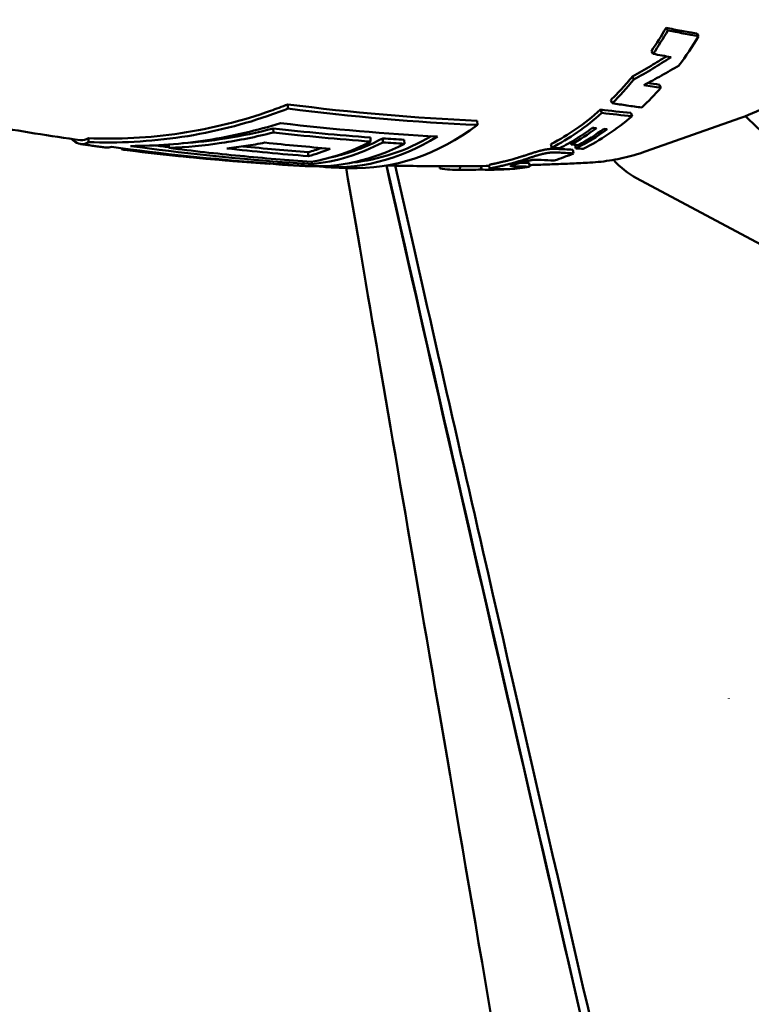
# Model space of a CAD drawing. Header units: millimetres. Extents: x 0 to 4686, y -120 to 1682.
# Tile 184 of 213: x 1310 to 1330, y 1063 to 1089. Entities that reach past the tile are written whole.
import ezdxf

# ---------------------------------------------------------------- set-up
doc = ezdxf.new("R2010")
doc.units = ezdxf.units.MM
doc.header["$LTSCALE"] = 2
doc.layers.add('Sichtbar (ISO)', color=7, linetype='Continuous', lineweight=50)

msp = doc.modelspace()

# ---------------------------------------------------------------- linework, layer by layer
at = {"layer": 'Sichtbar (ISO)'}
for p, q in [((1328.3598, 1088.6336), (1328.4094, 1088.5657)), ((1327.1611, 1088.1718), (1327.2072, 1088.0998)), ((1327.3727, 1087.2845), (1327.4132, 1087.2043)), ((1317.5653, 1086.6555), (1317.562, 1086.7673)), ((1326.0913, 1086.8812), (1326.1276, 1086.7973)), ((1325.8212, 1086.6284), (1325.855, 1086.5422)), ((1326.6178, 1086.5416), (1326.6514, 1086.4545)), ((1329.5203, 1086.4109), (1326.9972, 1085.5224)), ((1317.1814, 1086.0264), (1317.1783, 1086.132)), ((1322.5681, 1086.2234), (1322.5649, 1086.3337)), ((1312.3024, 1085.7707), (1312.2994, 1085.8714)), ((1319.75, 1085.7877), (1319.7469, 1085.8927)), ((1320.071, 1085.7653), (1320.0679, 1085.8703)), ((1313.1724, 1085.5837), (1313.1716, 1085.6088)), ((1314.4252, 1085.6173), (1314.4226, 1085.7066)), ((1320.6404, 1085.7297), (1320.6373, 1085.8346)), ((1324.5072, 1085.7173), (1324.5289, 1085.6226)), ((1325.0264, 1085.7655), (1325.0407, 1085.708)), ((1325.149, 1085.6999), (1325.1706, 1085.6066)), ((1313.3041, 1085.5663), (1313.3033, 1085.5914)), ((1318.1033, 1085.4011), (1318.1004, 1085.5025)), ((1325.0836, 1085.5704), (1325.103, 1085.4743)), ((1317.0893, 1085.1977), (1317.089, 1085.2074)), ((1318.1988, 1085.1901), (1318.1969, 1085.2542)), ((1321.583, 1085.1355), (1321.5798, 1085.0729)), ((1322.1092, 1085.1353), (1322.1088, 1085.0362)), ((1322.6687, 1085.1394), (1322.6677, 1085.0472)), ((1322.888, 1085.0676), (1322.8826, 1085.1675)), ((1323.9379, 1085.2217), (1323.9468, 1085.1224)), ((1323.0989, 1085.0575), (1323.0992, 1085.0477)), ((1323.2687, 1085.0573), (1323.2689, 1085.0496)), ((1338.7332, 1078.4265), (1326.7685, 1084.8206)), ((1329.2029, 1071.0955), (1329.2021, 1071.0991))]:
    msp.add_line(p, q, dxfattribs=at)
for centre, major_axis, ratio, start_param, end_param in [((1333.9959, 1096.1832), (-0.1975, 11.7983), 0.6653497, 2.528832, 6.8624903), ((1322.1511, 1095.986), (-0.091, 10.8505), 0.6605507, 3.9028221, 3.9812829), ((1322.1516, 1095.9853), (0.0918, -10.9495), 0.6605507, 0.7612271, 0.8396979), ((1322.9748, 1095.9986), (-0.1993, 10.9516), 0.6661264, 3.8532649, 3.954334), ((1324.0388, 1094.5991), (10.3796, 7.0993), 0.5969842, 4.5644509, 4.6558203), ((1319.9823, 1161.6271), (22.0269, -72.9004), 0.6135191, 5.9709951, 5.9806538), ((1322.1511, 1095.9864), (0.0763, -10.9509), 0.6614747, 0.5705448, 0.6684919), ((1322.9754, 1095.9991), (-0.2006, 10.9522), 0.6659296, 3.6830505, 3.7679408), ((1319.3303, 1164.8928), (21.0261, -77.0202), 0.6080217, 6.0103906, 6.0192905), ((1319.1038, 1165.1111), (21.3173, -77.1223), 0.6086129, 6.0119799, 6.0179735), ((1322.1517, 1095.9849), (0.0634, -10.9491), 0.6625991, 0.3250787, 0.5269553), ((1320.3462, 1172.9966), (16.6453, -85.99), 0.633361, 6.0828608, 6.0969245), ((1320.552, 1172.8044), (16.3709, -85.9097), 0.6327326, 6.0842047, 6.0983044), ((1319.255, 1095.9364), (0.1817, -10.8526), 0.6653497, 6.2464802, 6.7345519), ((1322.4751, 1095.9911), (0.1172, -10.9526), 0.6639526, 0.344408, 0.4447461), ((1322.6815, 1095.9947), (0.1523, -10.9532), 0.6647043, 0.3376989, 0.4380483), ((1318.6869, 1095.9268), (0.1811, -10.8188), 0.6653497, 6.2036763, 6.6616375), ((1317.6225, 1095.909), (0.1782, -10.6419), 0.6653497, 0.1314367, 0.3273517), ((1318.6869, 1095.9268), (0.1795, -10.7187), 0.6653497, 0.0546622, 0.3573025), ((1322.7737, 1095.996), (0.1684, -10.9529), 0.6649949, 0.3121209, 0.4350551), ((1320.8009, 1201.152), (5.3007, -115.8798), 0.7463922, 6.1659792, 6.1908414), ((1320.8022, 1201.1088), (5.2913, -115.7357), 0.7463934, 6.1708675, 6.1907856), ((1321.4248, 1199.2256), (5.2085, -113.7622), 0.7463905, 6.1694028, 6.1896589), ((1318.1906, 1095.9185), (0.1806, -10.7852), 0.6653497, 6.2356193, 6.6063137), ((1316.7343, 1095.8942), (0.1769, -10.5646), 0.6653497, 0.1703656, 0.2223773), ((1316.7343, 1095.8942), (0.1786, -10.6648), 0.6653497, 0.1689346, 0.2526162), ((1317.3023, 1095.9037), (0.1794, -10.7156), 0.6653497, 0.0987046, 0.3251637), ((1317.6225, 1095.909), (0.1798, -10.7421), 0.6653497, 0.0555243, 0.3243858), ((1321.9994, 1197.3544), (5.1066, -111.6646), 0.7463929, 6.1988955, 6.2057154), ((1320.0288, 1177.4886), (11.389, -91.6794), 0.6309276, 6.1675687, 6.1746245), ((1325.1318, 1085.7576), (1.4518, -0.1066), 0.0386788, 4.6524854, 4.7880318), ((1325.4906, 1086.7192), (6.4055, -0.358), 0.1760825, 4.6722585, 4.7022092), ((1312.8954, 1099.7913), (0.3904, -14.2261), 0.1437865, 6.2280297, 6.2921719), ((1319.1932, 1202.1248), (5.3496, -117.0119), 0.7463933, 6.1546542, 6.197962), ((1322.9757, 1095.9982), (0.2035, -10.9511), 0.6655923, 0.1964607, 0.2681414), ((1320.157, 1177.3196), (11.2134, -91.6166), 0.6300425, 6.1684544, 6.1755234), ((1317.3023, 1095.9037), (0.1794, -10.7156), 0.6653497, 6.2265356, 6.2281523), ((1317.6225, 1095.909), (0.1798, -10.7421), 0.6653497, 6.1860502, 6.2678619), ((1322.1519, 1095.9854), (0.0521, -10.9497), 0.6657062, 6.1974699, 6.2701303), ((1322.9756, 1095.9991), (0.204, -10.9521), 0.6654236, 0.033891, 0.1056289), ((1320.1096, 1170.7292), (6.7821, -85.5129), 0.6023695, 6.2194656, 6.2261985), ((1320.1049, 1170.9109), (6.7787, -85.595), 0.6036344, 6.2219239, 6.226355), ((1319.7889, 1170.2683), (9.7295, -84.8122), 0.6021603, 6.1808448, 6.1875659), ((1325.1867, 1096.0357), (0.181, -10.8108), 0.6653497, 0.0236332, 0.0236346), ((1327.5216, 1088.1161), (0.0586, -3.4995), 0.6653497, 5.6352265, 5.9287853), ((1320.993, 1165.6612), (1.2938, -80.6228), 0.5846082, 6.2794088, 6.291268), ((1322.7837, 1095.9958), (0.1686, -10.9526), 0.6653349, 6.2441383, 6.3033392), ((1320.5452, 1168.3516), (4.1375, -83.2581), 0.5938903, 6.2499074, 6.2578009), ((1323.198, 1085.1443), (1.6205, 0.0187), 0.0590207, 4.6506472, 4.7554225)]:
    msp.add_ellipse(centre, major_axis=major_axis, ratio=ratio, start_param=start_param, end_param=end_param, dxfattribs=at)
for points, knots in [([(1329.1956, 1105.8001), (1329.8955, 1105.5797), (1330.5649, 1105.2001), (1331.8088, 1104.1534), (1332.3786, 1103.4746), (1333.3518, 1101.8872), (1333.752, 1100.9746), (1334.3382, 1099.0156), (1334.5237, 1097.9694), (1334.6628, 1095.8496), (1334.6166, 1094.7764), (1334.2965, 1092.7078), (1334.0226, 1091.7129), (1333.2696, 1089.9002), (1332.7905, 1089.0825), (1331.6701, 1087.7161), (1331.0296, 1087.1649), (1330.0699, 1086.6317), (1329.7979, 1086.5086), (1329.5203, 1086.4109)], [1.8083631, 1.8083631, 1.8083631, 1.8083631, 2.1150608, 2.1150608, 2.4351405, 2.4351405, 2.7611244, 2.7611244, 3.0876018, 3.0876018, 3.4137532, 3.4137532, 3.7400557, 3.7400557, 4.0665615, 4.0665615, 4.3903333, 4.3903333, 4.5133466, 4.5133466, 4.5133466, 4.5133466]), ([(1328.3598, 1088.6336), (1328.2246, 1088.6573), (1328.0893, 1088.6819), (1327.8185, 1088.7327), (1327.683, 1088.7589), (1327.5475, 1088.7859)], [0.00000381, 0.00000381, 0.00000381, 0.00000381, 0.06180907, 0.06180907, 0.12360971, 0.12360971, 0.12360971, 0.12360971]), ([(1327.5475, 1088.7859), (1327.5558, 1088.7749), (1327.5641, 1088.7638), (1327.5806, 1088.7417), (1327.5889, 1088.7306), (1327.5972, 1088.7196)], [0.0000066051, 0.0000066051, 0.0000066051, 0.0000066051, 0.0050066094, 0.0050066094, 0.0100065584, 0.0100065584, 0.0100065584, 0.0100065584]), ([(1327.5972, 1088.7196), (1327.7328, 1088.6923), (1327.8682, 1088.6658), (1328.139, 1088.6145), (1328.2742, 1088.5897), (1328.4094, 1088.5657)], [0.00000103, 0.00000103, 0.00000103, 0.00000103, 0.06187341, 0.06187341, 0.12374583, 0.12374583, 0.12374583, 0.12374583]), ([(1300.7103, 1088.4371), (1301.4121, 1088.2099), (1302.1271, 1087.9916), (1303.5815, 1087.5747), (1304.3208, 1087.3762), (1305.8218, 1087.001), (1306.5835, 1086.8244), (1308.1265, 1086.4949), (1308.9079, 1086.3421), (1310.4878, 1086.0619), (1311.2863, 1085.9346), (1312.0918, 1085.8207)], [1.32765499, 1.32765499, 1.32765499, 1.32765499, 1.35142593, 1.35142593, 1.37519687, 1.37519687, 1.39896782, 1.39896782, 1.42273876, 1.42273876, 1.4465097, 1.4465097, 1.4465097, 1.4465097]), ([(1327.5577, 1088.0339), (1327.4234, 1087.9498), (1327.2882, 1087.8673), (1326.9891, 1087.6893), (1326.8247, 1087.5945), (1326.6592, 1087.502)], [0.00941369, 0.00941369, 0.00941369, 0.00941369, 0.05693623, 0.05693623, 0.11386516, 0.11386516, 0.11386516, 0.11386516]), ([(1327.8903, 1087.792), (1327.7377, 1087.7022), (1327.584, 1087.6143), (1327.2744, 1087.4424), (1327.1186, 1087.3584), (1326.9618, 1087.2763)], [0.00000125, 0.00000125, 0.00000125, 0.00000125, 0.05311516, 0.05311516, 0.10622634, 0.10622634, 0.10622634, 0.10622634]), ([(1326.0913, 1086.8812), (1326.1911, 1086.9796), (1326.2877, 1087.0798), (1326.473, 1087.2824), (1326.5661, 1087.3897), (1326.6592, 1087.502)], [3.16164381, 3.16164381, 3.16164381, 3.16164381, 3.21365705, 3.21365705, 3.26566382, 3.26566382, 3.26566382, 3.26566382]), ([(1326.6592, 1087.502), (1326.6661, 1087.489), (1326.673, 1087.476), (1326.6869, 1087.4499), (1326.6938, 1087.4369), (1326.7007, 1087.4239)], [0.000004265, 0.000004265, 0.000004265, 0.000004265, 0.005004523, 0.005004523, 0.01000443, 0.01000443, 0.01000443, 0.01000443]), ([(1317.562, 1086.7673), (1317.4095, 1086.7068), (1317.2583, 1086.6499), (1316.3828, 1086.3401), (1315.5656, 1086.1309), (1313.9073, 1085.882), (1313.0662, 1085.8421), (1312.2994, 1085.8714)], [-5.28346637, -5.28346637, -5.28346637, -5.28346637, -5.23461555, -5.23461555, -4.9967107, -4.9967107, -4.75880584, -4.75880584, -4.75880584, -4.75880584]), ([(1317.5653, 1086.6555), (1317.429, 1086.602), (1317.2938, 1086.5515), (1316.4267, 1086.2445), (1315.6013, 1086.0331), (1313.9264, 1085.7815), (1313.0769, 1085.7412), (1312.3024, 1085.7707)], [-5.33093204, -5.33093204, -5.33093204, -5.33093204, -5.28718827, -5.28718827, -5.0468966, -5.0468966, -4.80660492, -4.80660492, -4.80660492, -4.80660492]), ([(1326.9062, 1086.6824), (1326.7766, 1086.7), (1326.6469, 1086.7184), (1326.3874, 1086.7567), (1326.2575, 1086.7766), (1326.1276, 1086.7973)], [0.00000196, 0.00000196, 0.00000196, 0.00000196, 0.06198638, 0.06198638, 0.12397, 0.12397, 0.12397, 0.12397]), ([(1324.5072, 1085.7173), (1324.7423, 1085.8394), (1324.9686, 1085.9763), (1325.3906, 1086.269), (1325.6067, 1086.4389), (1325.8212, 1086.6284)], [3.10832121, 3.10832121, 3.10832121, 3.10832121, 3.2136575, 3.2136575, 3.31899378, 3.31899378, 3.31899378, 3.31899378]), ([(1325.3623, 1085.595), (1325.5861, 1085.7062), (1325.8061, 1085.8338), (1326.2365, 1086.1208), (1326.4468, 1086.28), (1326.6514, 1086.4545)], [0.000001, 0.000001, 0.000001, 0.000001, 0.10671312, 0.10671312, 0.21342521, 0.21342521, 0.21342521, 0.21342521]), ([(1313.4126, 1085.6682), (1314.0669, 1085.6693), (1314.7598, 1085.7185), (1316.1072, 1085.9265), (1316.7622, 1086.082), (1317.3709, 1086.2718)], [-1.69019731, -1.69019731, -1.69019731, -1.69019731, -1.49368407, -1.49368407, -1.303464, -1.303464, -1.303464, -1.303464]), ([(1317.1783, 1086.132), (1316.7651, 1086.0252), (1316.338, 1085.9349), (1315.5316, 1085.8079), (1315.153, 1085.7658), (1314.7797, 1085.7391)], [-5.21516048, -5.21516048, -5.21516048, -5.21516048, -5.09157245, -5.09157245, -4.9835949, -4.9835949, -4.9835949, -4.9835949]), ([(1324.7354, 1085.6073), (1324.8845, 1085.6829), (1325.0318, 1085.7659), (1325.3227, 1085.9461), (1325.466, 1086.0433), (1325.6072, 1086.1476)], [0.000001, 0.000001, 0.000001, 0.000001, 0.0712682, 0.0712682, 0.14253355, 0.14253355, 0.14253355, 0.14253355]), ([(1325.7095, 1086.1375), (1325.6925, 1086.1391), (1325.6754, 1086.1408), (1325.6413, 1086.1442), (1325.6242, 1086.1459), (1325.6072, 1086.1476)], [-0.015941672, -0.015941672, -0.015941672, -0.015941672, -0.007972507, -0.007972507, -0.000003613, -0.000003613, -0.000003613, -0.000003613]), ([(1325.9962, 1086.1105), (1325.9814, 1086.1118), (1325.9667, 1086.1132), (1325.9372, 1086.1158), (1325.9224, 1086.1172), (1325.9076, 1086.1185)], [-0.013795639, -0.013795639, -0.013795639, -0.013795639, -0.006899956, -0.006899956, -0.000003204, -0.000003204, -0.000003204, -0.000003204]), ([(1312.3024, 1085.7707), (1312.1929, 1085.7007), (1312.0703, 1085.6966), (1311.9157, 1085.7989), (1311.8847, 1085.8246), (1311.8539, 1085.8553)], [-1.7242395, -1.7242395, -1.7242395, -1.7242395, -1.48394782, -1.48394782, -1.42402871, -1.42402871, -1.42402871, -1.42402871]), ([(1317.1814, 1086.0264), (1316.7303, 1085.9101), (1316.2734, 1085.8178), (1315.3531, 1085.6815), (1314.8896, 1085.6373), (1314.4252, 1085.6173)], [-0.28811262, -0.28811262, -0.28811262, -0.28811262, -0.14405598, -0.14405598, -0.00000487, -0.00000487, -0.00000487, -0.00000487]), ([(1319.75, 1085.7877), (1319.3217, 1085.8186), (1318.8934, 1085.854), (1318.0372, 1085.9336), (1317.6092, 1085.9778), (1317.1814, 1086.0264)], [-0.34416555, -0.34416555, -0.34416555, -0.34416555, -0.17208358, -0.17208358, -0.00000205, -0.00000205, -0.00000205, -0.00000205]), ([(1312.093, 1085.7196), (1312.1379, 1085.7132), (1312.1829, 1085.7069), (1312.2729, 1085.6944), (1312.3179, 1085.6882), (1312.408, 1085.6759), (1312.4531, 1085.6697), (1312.5432, 1085.6575), (1312.5883, 1085.6515), (1312.6786, 1085.6395), (1312.7237, 1085.6335), (1312.7689, 1085.6276)], [1.4466582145, 1.4466582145, 1.4466582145, 1.4466582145, 1.4479827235, 1.4479827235, 1.4493072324, 1.4493072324, 1.4506317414, 1.4506317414, 1.4519562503, 1.4519562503, 1.4532807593, 1.4532807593, 1.4532807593, 1.4532807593]), ([(1312.9067, 1085.6444), (1314.2469, 1085.4617), (1315.5827, 1085.3206), (1317.1656, 1085.2013), (1317.4297, 1085.183), (1317.6929, 1085.1663)], [-6.0124692, -6.0124692, -6.0124692, -6.0124692, -5.51822151, -5.51822151, -5.41896769, -5.41896769, -5.41896769, -5.41896769]), ([(1318.1988, 1085.1901), (1317.9375, 1085.2067), (1317.6754, 1085.2248), (1316.0925, 1085.344), (1314.7547, 1085.4853), (1313.4126, 1085.6682)], [-13.53394027, -13.53394027, -13.53394027, -13.53394027, -13.43540674, -13.43540674, -12.94046322, -12.94046322, -12.94046322, -12.94046322]), ([(1314.4252, 1085.6173), (1315.0509, 1085.5384), (1315.677, 1085.4685), (1316.9298, 1085.3467), (1317.5565, 1085.2948), (1318.1834, 1085.2519)], [-0.50366812, -0.50366812, -0.50366812, -0.50366812, -0.25183505, -0.25183505, -0.00000099, -0.00000099, -0.00000099, -0.00000099]), ([(1315.951, 1085.6046), (1316.1199, 1085.6236), (1316.2884, 1085.6459), (1316.6245, 1085.6969), (1316.7921, 1085.7256), (1316.9591, 1085.7576)], [-0.10548682, -0.10548682, -0.10548682, -0.10548682, -0.05274396, -0.05274396, -0.000001, -0.000001, -0.000001, -0.000001]), ([(1324.6691, 1085.5924), (1324.6565, 1085.5931), (1324.6439, 1085.5937), (1324.6314, 1085.5941), (1324.6231, 1085.5944), (1324.6148, 1085.5946), (1324.6066, 1085.5947), (1324.6016, 1085.5947), (1324.5965, 1085.5948), (1324.5915, 1085.5948), (1324.576, 1085.5949), (1324.5606, 1085.5946), (1324.5451, 1085.5941), (1324.5308, 1085.5936), (1324.5164, 1085.5929), (1324.5021, 1085.5919), (1324.496, 1085.5915), (1324.4899, 1085.591), (1324.4838, 1085.5905), (1324.473, 1085.5896), (1324.4623, 1085.5885), (1324.4516, 1085.5873), (1324.4422, 1085.5862), (1324.4329, 1085.5851), (1324.4236, 1085.5838), (1324.4149, 1085.5827), (1324.4063, 1085.5814), (1324.3976, 1085.58), (1324.3865, 1085.5783), (1324.3753, 1085.5764), (1324.3642, 1085.5744), (1324.3566, 1085.5731), (1324.3489, 1085.5716), (1324.3412, 1085.5701), (1324.3291, 1085.5677), (1324.3171, 1085.5652), (1324.3049, 1085.5624), (1324.2984, 1085.561), (1324.2919, 1085.5595), (1324.2854, 1085.558), (1324.2715, 1085.5547), (1324.2574, 1085.5513), (1324.243, 1085.5475), (1324.2393, 1085.5466), (1324.2355, 1085.5456), (1324.2317, 1085.5446), (1324.214, 1085.5399), (1324.1958, 1085.5349), (1324.1771, 1085.5296), (1324.1624, 1085.5254), (1324.1474, 1085.521), (1324.1322, 1085.5164), (1324.1239, 1085.5139), (1324.1155, 1085.5114), (1324.1071, 1085.5088), (1324.1001, 1085.5066), (1324.0929, 1085.5044), (1324.0858, 1085.5022), (1324.0687, 1085.4969), (1324.0514, 1085.4914), (1324.0338, 1085.4858), (1324.0212, 1085.4817), (1324.0084, 1085.4776), (1323.9955, 1085.4734), (1323.9827, 1085.4693), (1323.9697, 1085.4651), (1323.9565, 1085.4608), (1323.9389, 1085.455), (1323.9209, 1085.4491), (1323.9025, 1085.4431), (1323.8934, 1085.4401), (1323.8841, 1085.4371), (1323.8748, 1085.4341), (1323.868, 1085.4318), (1323.8611, 1085.4296), (1323.8542, 1085.4273), (1323.8381, 1085.4221), (1323.8217, 1085.4168), (1323.8049, 1085.4114), (1323.7993, 1085.4096), (1323.7936, 1085.4077), (1323.7878, 1085.4059), (1323.777, 1085.4024), (1323.766, 1085.3989), (1323.7548, 1085.3953), (1323.7381, 1085.39), (1323.721, 1085.3847), (1323.7036, 1085.3792), (1323.7006, 1085.3783), (1323.6976, 1085.3774), (1323.6946, 1085.3764), (1323.6803, 1085.372), (1323.6659, 1085.3675), (1323.6511, 1085.3631), (1323.6324, 1085.3574), (1323.6133, 1085.3516), (1323.5937, 1085.3458), (1323.5766, 1085.3408), (1323.5592, 1085.3357), (1323.5415, 1085.3306), (1323.5227, 1085.3252), (1323.5035, 1085.3198), (1323.484, 1085.3144)], [0, 0, 0, 0, 0.0375955, 0.0375955, 0.0375955, 0.0625, 0.0625, 0.0625, 0.0778182, 0.0778182, 0.0778182, 0.125, 0.125, 0.125, 0.1688016, 0.1688016, 0.1688016, 0.1875, 0.1875, 0.1875, 0.2208228, 0.2208228, 0.2208228, 0.25, 0.25, 0.25, 0.2773101, 0.2773101, 0.2773101, 0.3125, 0.3125, 0.3125, 0.3368779, 0.3368779, 0.3368779, 0.375, 0.375, 0.375, 0.3950844, 0.3950844, 0.3950844, 0.4375, 0.4375, 0.4375, 0.4485332, 0.4485332, 0.4485332, 0.5, 0.5, 0.5, 0.5404689, 0.5404689, 0.5404689, 0.5625, 0.5625, 0.5625, 0.58098, 0.58098, 0.58098, 0.625, 0.625, 0.625, 0.6563754, 0.6563754, 0.6563754, 0.6875, 0.6875, 0.6875, 0.7292223, 0.7292223, 0.7292223, 0.75, 0.75, 0.75, 0.7651788, 0.7651788, 0.7651788, 0.8005315, 0.8005315, 0.8005315, 0.8125, 0.8125, 0.8125, 0.8351578, 0.8351578, 0.8351578, 0.8691339, 0.8691339, 0.8691339, 0.875, 0.875, 0.875, 0.9025517, 0.9025517, 0.9025517, 0.9375, 0.9375, 0.9375, 0.9679058, 0.9679058, 0.9679058, 1, 1, 1, 1]), ([(1324.7354, 1085.6073), (1324.7125, 1085.6089), (1324.6895, 1085.6106), (1324.6666, 1085.6123), (1324.6436, 1085.6139), (1324.6207, 1085.6156), (1324.5977, 1085.6174), (1324.5748, 1085.6191), (1324.5518, 1085.6208), (1324.5289, 1085.6226)], [0, 0, 0, 0, 0.33333333, 0.33333333, 0.33333333, 0.66666667, 0.66666667, 0.66666667, 0.99999728, 0.99999728, 0.99999728, 0.99999728]), ([(1323.4962, 1085.216), (1323.516, 1085.2215), (1323.5353, 1085.2269), (1323.5543, 1085.2324), (1323.5721, 1085.2375), (1323.5897, 1085.2426), (1323.6069, 1085.2477), (1323.6267, 1085.2536), (1323.646, 1085.2594), (1323.6649, 1085.2652), (1323.6798, 1085.2697), (1323.6944, 1085.2742), (1323.7088, 1085.2787), (1323.7118, 1085.2796), (1323.7149, 1085.2805), (1323.7179, 1085.2815), (1323.7355, 1085.287), (1323.7527, 1085.2924), (1323.7695, 1085.2977), (1323.781, 1085.3014), (1323.7922, 1085.305), (1323.8033, 1085.3085), (1323.809, 1085.3103), (1323.8145, 1085.3121), (1323.8201, 1085.3139), (1323.837, 1085.3194), (1323.8535, 1085.3247), (1323.8698, 1085.33), (1323.8771, 1085.3324), (1323.8844, 1085.3348), (1323.8917, 1085.3372), (1323.9007, 1085.3401), (1323.9096, 1085.343), (1323.9185, 1085.3459), (1323.9346, 1085.3512), (1323.9504, 1085.3564), (1323.966, 1085.3615), (1323.969, 1085.3625), (1323.972, 1085.3635), (1323.975, 1085.3644), (1323.9876, 1085.3685), (1324, 1085.3726), (1324.0123, 1085.3766), (1324.0264, 1085.3811), (1324.0403, 1085.3856), (1324.054, 1085.39), (1324.0707, 1085.3953), (1324.087, 1085.4005), (1324.1032, 1085.4056), (1324.112, 1085.4083), (1324.1207, 1085.411), (1324.1294, 1085.4137), (1324.1363, 1085.4158), (1324.1431, 1085.4179), (1324.1499, 1085.4199), (1324.1675, 1085.4252), (1324.1847, 1085.4303), (1324.2017, 1085.4351), (1324.2181, 1085.4398), (1324.2343, 1085.4442), (1324.2501, 1085.4484), (1324.2569, 1085.4502), (1324.2636, 1085.4519), (1324.2703, 1085.4536), (1324.2818, 1085.4565), (1324.293, 1085.4593), (1324.3041, 1085.4619), (1324.3143, 1085.4643), (1324.3244, 1085.4666), (1324.3343, 1085.4687), (1324.343, 1085.4706), (1324.3516, 1085.4724), (1324.3601, 1085.4741), (1324.3717, 1085.4764), (1324.3831, 1085.4785), (1324.3943, 1085.4804), (1324.4019, 1085.4817), (1324.4094, 1085.483), (1324.4168, 1085.4841), (1324.4288, 1085.486), (1324.4406, 1085.4877), (1324.4525, 1085.4892), (1324.4586, 1085.49), (1324.4648, 1085.4908), (1324.471, 1085.4915), (1324.4841, 1085.4929), (1324.4973, 1085.4942), (1324.5106, 1085.4953), (1324.5142, 1085.4956), (1324.5179, 1085.4959), (1324.5216, 1085.4961), (1324.5375, 1085.4972), (1324.5535, 1085.498), (1324.5696, 1085.4985), (1324.5834, 1085.4989), (1324.5972, 1085.4991), (1324.6111, 1085.499), (1324.617, 1085.499), (1324.6229, 1085.4989), (1324.6288, 1085.4988), (1324.6362, 1085.4987), (1324.6436, 1085.4985), (1324.651, 1085.4983), (1324.6636, 1085.4979), (1324.6762, 1085.4973), (1324.6887, 1085.4965)], [0, 0, 0, 0, 0.0321543, 0.0321543, 0.0321543, 0.0625, 0.0625, 0.0625, 0.0974823, 0.0974823, 0.0974823, 0.125, 0.125, 0.125, 0.1308104, 0.1308104, 0.1308104, 0.1646402, 0.1646402, 0.1646402, 0.1875, 0.1875, 0.1875, 0.1990559, 0.1990559, 0.1990559, 0.2341247, 0.2341247, 0.2341247, 0.25, 0.25, 0.25, 0.2697136, 0.2697136, 0.2697136, 0.3055872, 0.3055872, 0.3055872, 0.3125, 0.3125, 0.3125, 0.3415547, 0.3415547, 0.3415547, 0.375, 0.375, 0.375, 0.4154893, 0.4154893, 0.4154893, 0.4375, 0.4375, 0.4375, 0.4550129, 0.4550129, 0.4550129, 0.5, 0.5, 0.5, 0.543666, 0.543666, 0.543666, 0.5625, 0.5625, 0.5625, 0.5949144, 0.5949144, 0.5949144, 0.625, 0.625, 0.625, 0.6515594, 0.6515594, 0.6515594, 0.6875, 0.6875, 0.6875, 0.7115294, 0.7115294, 0.7115294, 0.75, 0.75, 0.75, 0.7699541, 0.7699541, 0.7699541, 0.8125, 0.8125, 0.8125, 0.8242378, 0.8242378, 0.8242378, 0.875, 0.875, 0.875, 0.9188597, 0.9188597, 0.9188597, 0.9375, 0.9375, 0.9375, 0.9607315, 0.9607315, 0.9607315, 1, 1, 1, 1]), ([(1326.9972, 1085.5224), (1326.9021, 1085.4889), (1326.8064, 1085.4582), (1326.6139, 1085.4023), (1326.5172, 1085.3771), (1326.323, 1085.3324), (1326.2255, 1085.3129), (1326.0298, 1085.2796), (1325.9316, 1085.2658), (1325.7349, 1085.2439), (1325.6363, 1085.2359), (1325.5376, 1085.2307)], [4.51334657, 4.51334657, 4.51334657, 4.51334657, 4.55228058, 4.55228058, 4.59121459, 4.59121459, 4.63014861, 4.63014861, 4.66908262, 4.66908262, 4.70801663, 4.70801663, 4.70801663, 4.70801663]), ([(1317.4208, 1085.1758), (1317.4614, 1085.1733), (1317.502, 1085.1707), (1317.5831, 1085.1657), (1317.6237, 1085.1632), (1317.7048, 1085.1584), (1317.7454, 1085.156), (1317.8266, 1085.1512), (1317.8672, 1085.1489), (1317.9485, 1085.1443), (1317.9891, 1085.1421), (1318.0297, 1085.1398)], [1.4981614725, 1.4981614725, 1.4981614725, 1.4981614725, 1.4993227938, 1.4993227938, 1.5004841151, 1.5004841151, 1.5016454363, 1.5016454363, 1.5028067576, 1.5028067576, 1.5039680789, 1.5039680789, 1.5039680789, 1.5039680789]), ([(1318.5621, 1085.1127), (1318.6027, 1085.1108), (1318.6433, 1085.1089), (1318.7245, 1085.1053), (1318.7651, 1085.1035), (1318.8464, 1085.0999), (1318.887, 1085.0982), (1318.9683, 1085.0948), (1319.009, 1085.0931), (1319.0903, 1085.0898), (1319.1309, 1085.0882), (1319.1716, 1085.0867)], [1.5090359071, 1.5090359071, 1.5090359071, 1.5090359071, 1.5101945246, 1.5101945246, 1.5113531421, 1.5113531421, 1.5125117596, 1.5125117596, 1.5136703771, 1.5136703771, 1.5148289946, 1.5148289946, 1.5148289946, 1.5148289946]), ([(1319.1028, 1085.0883), (1320.1462, 1078.9937), (1321.6162, 1070.4422), (1326.1507, 1043.7842), (1326.2994, 1042.5829), (1328.8831, 1028.3122)], [-8.1122945, -8.1122945, -8.1122945, -8.1122945, -4.3508022, -4.3508022, -0.0000015, -0.0000015, -0.0000015, -0.0000015]), ([(1329.6964, 1043.7617), (1328.9509, 1046.9161), (1328.1357, 1050.4374), (1324.7441, 1065.1009), (1322.1598, 1076.3082), (1320.1657, 1085.1513)], [-2.3333716, -2.3333716, -2.3333716, -2.3333716, -1.7095002, -1.7095002, -0.7053969, -0.7053969, -0.7053969, -0.7053969]), ([(1377.7102, 1018.0719), (1359.7434, 1020.7046), (1348.7919, 1022.3186), (1340.5623, 1023.7633), (1339.0946, 1024.0961), (1336.5089, 1025.4603), (1335.6998, 1026.1161), (1333.9998, 1028.1795), (1333.4175, 1029.6312), (1332.2836, 1032.9034), (1331.2509, 1037.0127), (1325.3297, 1062.5493), (1322.5765, 1074.5449), (1320.3527, 1084.349), (1320.2606, 1084.7553), (1320.1706, 1085.1525)], [0.000001, 0.000001, 0.000001, 0.000001, 5.4475866, 5.4475866, 8.8584414, 8.8584414, 11.0839934, 11.0839934, 14.4444599, 14.4444599, 21.911222, 21.911222, 26.3551106, 26.3551106, 26.5519043, 26.5519043, 26.5519043, 26.5519043]), ([(1320.1858, 1085.1551), (1320.351, 1085.1511), (1320.5163, 1085.1477), (1320.9335, 1085.1407), (1321.1855, 1085.1378), (1321.6897, 1085.1347), (1321.9419, 1085.1345), (1322.4241, 1085.1367), (1322.654, 1085.1389), (1322.8839, 1085.1422)], [1.524429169, 1.524429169, 1.524429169, 1.524429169, 1.529133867, 1.529133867, 1.536301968, 1.536301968, 1.543470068, 1.543470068, 1.550004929, 1.550004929, 1.550004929, 1.550004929]), ([(1320.3996, 1085.15), (1321.1298, 1081.92), (1321.9254, 1078.4348), (1324.0803, 1069.0184), (1325.5574, 1062.6081), (1327.7179, 1053.2965), (1328.6306, 1049.377), (1331.4405, 1037.418), (1332.0462, 1034.9845), (1333.2518, 1030.7311), (1333.7429, 1029.3819), (1335.071, 1027.1036), (1335.7899, 1026.3279), (1337.528, 1025.012), (1338.5535, 1024.5784), (1340.0185, 1024.0688), (1341.047, 1023.7962), (1344.0165, 1023.262), (1344.7031, 1023.1438), (1345.6464, 1022.9818), (1346.3046, 1022.8703), (1350.7793, 1022.1396), (1356.0154, 1021.3381), (1367.2175, 1019.6487), (1373.9883, 1018.6364), (1377.6536, 1018.0888)], [1.7050058, 1.7050058, 1.7050058, 1.7050058, 2.3199211, 2.3199211, 3.3689732, 3.3689732, 3.9608023, 3.9608023, 5.2589956, 5.2589956, 6.7507065, 6.7507065, 8.1648045, 8.1648045, 9.8812174, 9.8812174, 11.5970775, 11.5970775, 11.9469822, 11.9469822, 12.6869305, 12.6869305, 16.4233901, 16.4233901, 19.3319374, 19.3319374, 19.3319374, 19.3319374]), ([(1323.484, 1085.3144), (1323.4587, 1085.3074), (1323.4341, 1085.3007), (1323.4104, 1085.2945), (1323.3896, 1085.289), (1323.3695, 1085.2838), (1323.35, 1085.2788), (1323.3473, 1085.2782), (1323.3447, 1085.2775), (1323.3421, 1085.2769), (1323.3201, 1085.2713), (1323.2989, 1085.2661), (1323.2785, 1085.2612), (1323.2629, 1085.2574), (1323.2477, 1085.2538), (1323.2331, 1085.2504), (1323.2282, 1085.2492), (1323.2234, 1085.2481), (1323.2186, 1085.247), (1323.1989, 1085.2424), (1323.18, 1085.2381), (1323.1619, 1085.2341), (1323.1517, 1085.2318), (1323.1419, 1085.2296), (1323.1322, 1085.2275), (1323.1239, 1085.2256), (1323.1157, 1085.2239), (1323.1077, 1085.2221), (1323.0895, 1085.2182), (1323.0722, 1085.2145), (1323.056, 1085.211), (1323.053, 1085.2104), (1323.05, 1085.2097), (1323.047, 1085.2091), (1323.0331, 1085.2062), (1323.0198, 1085.2034), (1323.0075, 1085.2008), (1322.997, 1085.1986), (1322.9871, 1085.1965), (1322.9779, 1085.1945), (1322.9731, 1085.1935), (1322.9684, 1085.1925), (1322.9639, 1085.1915), (1322.9498, 1085.1884), (1322.9375, 1085.1857), (1322.927, 1085.1832), (1322.9157, 1085.1805), (1322.9066, 1085.1782), (1322.8997, 1085.1761), (1322.8982, 1085.1756), (1322.8968, 1085.1752), (1322.8955, 1085.1748), (1322.8902, 1085.173), (1322.8866, 1085.1715), (1322.8845, 1085.17), (1322.8838, 1085.1695), (1322.8832, 1085.169), (1322.8829, 1085.1685), (1322.8827, 1085.1682), (1322.8826, 1085.1678), (1322.8826, 1085.1675)], [0, 0, 0, 0, 0.04441827, 0.04441827, 0.04441827, 0.08333333, 0.08333333, 0.08333333, 0.08860025, 0.08860025, 0.08860025, 0.13286834, 0.13286834, 0.13286834, 0.16666667, 0.16666667, 0.16666667, 0.17783658, 0.17783658, 0.17783658, 0.22410905, 0.22410905, 0.22410905, 0.25, 0.25, 0.25, 0.27251164, 0.27251164, 0.27251164, 0.3238367, 0.3238367, 0.3238367, 0.33333333, 0.33333333, 0.33333333, 0.37844332, 0.37844332, 0.37844332, 0.41666667, 0.41666667, 0.41666667, 0.43667328, 0.43667328, 0.43667328, 0.5, 0.5, 0.5, 0.56863134, 0.56863134, 0.56863134, 0.58333333, 0.58333333, 0.58333333, 0.64417087, 0.64417087, 0.64417087, 0.66666667, 0.66666667, 0.66666667, 0.68382616, 0.68382616, 0.68382616, 0.68382616]), ([(1323.0353, 1085.0579), (1323.0161, 1085.058), (1322.9991, 1085.0582), (1322.9839, 1085.0585), (1322.9781, 1085.0586), (1322.9725, 1085.0587), (1322.9672, 1085.0588), (1322.9573, 1085.0591), (1322.9483, 1085.0594), (1322.9403, 1085.0598), (1322.9329, 1085.0601), (1322.9264, 1085.0605), (1322.9206, 1085.0609), (1322.9158, 1085.0612), (1322.9115, 1085.0616), (1322.9077, 1085.062), (1322.9021, 1085.0626), (1322.8976, 1085.0633), (1322.8944, 1085.0641), (1322.8926, 1085.0646), (1322.8911, 1085.065), (1322.8901, 1085.0655), (1322.888, 1085.0665), (1322.8875, 1085.0676), (1322.8884, 1085.0688), (1322.8888, 1085.0693), (1322.8893, 1085.0698), (1322.8902, 1085.0703), (1322.8923, 1085.0718), (1322.8961, 1085.0734), (1322.9015, 1085.0751), (1322.9028, 1085.0756), (1322.9042, 1085.076), (1322.9057, 1085.0765), (1322.9128, 1085.0786), (1322.9222, 1085.081), (1322.9337, 1085.0837), (1322.9443, 1085.0862), (1322.9567, 1085.0889), (1322.971, 1085.092), (1322.9755, 1085.093), (1322.9803, 1085.094), (1322.9852, 1085.0951), (1322.9945, 1085.097), (1323.0045, 1085.0991), (1323.015, 1085.1014), (1323.0276, 1085.104), (1323.041, 1085.1068), (1323.0551, 1085.1098), (1323.0581, 1085.1104), (1323.0611, 1085.1111), (1323.0641, 1085.1117), (1323.0805, 1085.1152), (1323.0979, 1085.1189), (1323.1163, 1085.1229), (1323.1244, 1085.1247), (1323.1327, 1085.1265), (1323.1412, 1085.1283), (1323.1509, 1085.1305), (1323.1609, 1085.1327), (1323.1711, 1085.135), (1323.1894, 1085.1391), (1323.2085, 1085.1434), (1323.2284, 1085.148), (1323.2332, 1085.1491), (1323.2381, 1085.1503), (1323.243, 1085.1514), (1323.2578, 1085.1549), (1323.2731, 1085.1585), (1323.2888, 1085.1623), (1323.3094, 1085.1673), (1323.3308, 1085.1726), (1323.353, 1085.1782), (1323.3557, 1085.1788), (1323.3583, 1085.1795), (1323.3609, 1085.1802), (1323.3807, 1085.1852), (1323.401, 1085.1904), (1323.422, 1085.1959), (1323.4459, 1085.2023), (1323.4707, 1085.2089), (1323.4962, 1085.216)], [0, 0, 0, 0, 0.0602433, 0.0602433, 0.0602433, 0.0833333, 0.0833333, 0.0833333, 0.126899, 0.126899, 0.126899, 0.1666667, 0.1666667, 0.1666667, 0.2000389, 0.2000389, 0.2000389, 0.25, 0.25, 0.25, 0.2776754, 0.2776754, 0.2776754, 0.3333333, 0.3333333, 0.3333333, 0.3560464, 0.3560464, 0.3560464, 0.4166667, 0.4166667, 0.4166667, 0.4312601, 0.4312601, 0.4312601, 0.5, 0.5, 0.5, 0.5631407, 0.5631407, 0.5631407, 0.5833333, 0.5833333, 0.5833333, 0.621429, 0.621429, 0.621429, 0.6666667, 0.6666667, 0.6666667, 0.6760657, 0.6760657, 0.6760657, 0.727423, 0.727423, 0.727423, 0.75, 0.75, 0.75, 0.7758587, 0.7758587, 0.7758587, 0.8221612, 0.8221612, 0.8221612, 0.8333333, 0.8333333, 0.8333333, 0.8671536, 0.8671536, 0.8671536, 0.9114338, 0.9114338, 0.9114338, 0.9166667, 0.9166667, 0.9166667, 0.9556109, 0.9556109, 0.9556109, 1, 1, 1, 1]), ([(1323.6493, 1085.21), (1323.6341, 1085.2059), (1323.6194, 1085.2019), (1323.6054, 1085.1982), (1323.6019, 1085.1973), (1323.5984, 1085.1963), (1323.595, 1085.1954), (1323.5854, 1085.1928), (1323.5762, 1085.1904), (1323.5674, 1085.188), (1323.5604, 1085.1861), (1323.5536, 1085.1843), (1323.547, 1085.1825), (1323.5427, 1085.1814), (1323.5385, 1085.1802), (1323.5343, 1085.1791), (1323.5243, 1085.1764), (1323.515, 1085.1738), (1323.5064, 1085.1713), (1323.4969, 1085.1686), (1323.4885, 1085.1661), (1323.481, 1085.1638), (1323.4789, 1085.1631), (1323.4769, 1085.1625), (1323.475, 1085.1619), (1323.4697, 1085.1602), (1323.465, 1085.1585), (1323.4609, 1085.157), (1323.4583, 1085.156), (1323.4559, 1085.155), (1323.4537, 1085.1541), (1323.451, 1085.1529), (1323.4486, 1085.1517), (1323.4468, 1085.1506), (1323.4451, 1085.1496), (1323.4439, 1085.1487), (1323.443, 1085.1477), (1323.4422, 1085.1468), (1323.4419, 1085.146), (1323.4419, 1085.1452), (1323.442, 1085.1443), (1323.4426, 1085.1435), (1323.4436, 1085.1427), (1323.4445, 1085.1421), (1323.4458, 1085.1414), (1323.4474, 1085.1408), (1323.4494, 1085.1401), (1323.4519, 1085.1394), (1323.455, 1085.1387), (1323.4568, 1085.1383), (1323.4588, 1085.138), (1323.461, 1085.1376), (1323.4656, 1085.1369), (1323.4709, 1085.1362), (1323.4771, 1085.1356), (1323.4849, 1085.1348), (1323.4938, 1085.1341), (1323.5038, 1085.1334), (1323.5057, 1085.1333), (1323.5076, 1085.1332), (1323.5096, 1085.1331), (1323.5163, 1085.1327), (1323.5235, 1085.1323), (1323.531, 1085.132), (1323.5372, 1085.1317), (1323.5437, 1085.1315), (1323.5504, 1085.1312), (1323.5542, 1085.1311), (1323.5581, 1085.1309), (1323.5621, 1085.1308), (1323.5734, 1085.1304), (1323.5854, 1085.13), (1323.5978, 1085.1297)], [0, 0, 0, 0, 0.0665163, 0.0665163, 0.0665163, 0.0833333, 0.0833333, 0.0833333, 0.129798, 0.129798, 0.129798, 0.1666667, 0.1666667, 0.1666667, 0.1909117, 0.1909117, 0.1909117, 0.25, 0.25, 0.25, 0.3152949, 0.3152949, 0.3152949, 0.3333333, 0.3333333, 0.3333333, 0.3838974, 0.3838974, 0.3838974, 0.4166667, 0.4166667, 0.4166667, 0.4595943, 0.4595943, 0.4595943, 0.5, 0.5, 0.5, 0.5403334, 0.5403334, 0.5403334, 0.5833333, 0.5833333, 0.5833333, 0.6202824, 0.6202824, 0.6202824, 0.6666667, 0.6666667, 0.6666667, 0.6937678, 0.6937678, 0.6937678, 0.75, 0.75, 0.75, 0.8200514, 0.8200514, 0.8200514, 0.8333333, 0.8333333, 0.8333333, 0.8788763, 0.8788763, 0.8788763, 0.9166667, 0.9166667, 0.9166667, 0.9383733, 0.9383733, 0.9383733, 1, 1, 1, 1]), ([(1324.25, 1085.3013), (1324.2409, 1085.3018), (1324.2318, 1085.3023), (1324.2228, 1085.3027), (1324.2138, 1085.3031), (1324.2049, 1085.3035), (1324.1959, 1085.3038), (1324.187, 1085.3042), (1324.178, 1085.3044), (1324.169, 1085.3047), (1324.1601, 1085.3049), (1324.1511, 1085.305), (1324.1421, 1085.3051), (1324.1331, 1085.3051), (1324.124, 1085.3051), (1324.1149, 1085.305), (1324.1057, 1085.3049), (1324.0965, 1085.3047), (1324.087, 1085.3043), (1324.0775, 1085.3039), (1324.0678, 1085.3034), (1324.0576, 1085.3027), (1324.0473, 1085.3019), (1324.0366, 1085.3009), (1324.0259, 1085.2998), (1324.0151, 1085.2986), (1324.0043, 1085.2972), (1323.9932, 1085.2956), (1323.9821, 1085.2939), (1323.9707, 1085.292), (1323.9598, 1085.29), (1323.949, 1085.288), (1323.9388, 1085.286), (1323.9294, 1085.284), (1323.9199, 1085.282), (1323.9113, 1085.2801), (1323.903, 1085.2781), (1323.8946, 1085.2762), (1323.8867, 1085.2742), (1323.8791, 1085.2723), (1323.8714, 1085.2705), (1323.8642, 1085.2686), (1323.8572, 1085.2668), (1323.8503, 1085.265), (1323.8435, 1085.2633), (1323.8369, 1085.2615), (1323.8304, 1085.2598), (1323.824, 1085.2581), (1323.8178, 1085.2564), (1323.8115, 1085.2547), (1323.8055, 1085.253), (1323.7995, 1085.2514), (1323.7935, 1085.2498), (1323.7876, 1085.2482), (1323.7818, 1085.2465), (1323.7759, 1085.2449), (1323.7702, 1085.2434), (1323.7645, 1085.2418), (1323.7588, 1085.2402), (1323.7532, 1085.2386), (1323.7476, 1085.2371), (1323.7419, 1085.2355), (1323.7364, 1085.234), (1323.7308, 1085.2324), (1323.7253, 1085.2309), (1323.7198, 1085.2294), (1323.7143, 1085.2279), (1323.7088, 1085.2263), (1323.7034, 1085.2248), (1323.6979, 1085.2233), (1323.6925, 1085.2218), (1323.6871, 1085.2203), (1323.6817, 1085.2189), (1323.6763, 1085.2174), (1323.6709, 1085.2159), (1323.6655, 1085.2144), (1323.6601, 1085.213), (1323.6547, 1085.2115), (1323.6493, 1085.21)], [0, 0, 0, 0, 0.0384584, 0.0384584, 0.0384584, 0.0769201, 0.0769201, 0.0769201, 0.1153817, 0.1153817, 0.1153817, 0.1538434, 0.1538434, 0.1538434, 0.1923051, 0.1923051, 0.1923051, 0.2307667, 0.2307667, 0.2307667, 0.2692284, 0.2692284, 0.2692284, 0.3076901, 0.3076901, 0.3076901, 0.3461517, 0.3461517, 0.3461517, 0.3846134, 0.3846134, 0.3846134, 0.423075, 0.423075, 0.423075, 0.4615367, 0.4615367, 0.4615367, 0.4999984, 0.4999984, 0.4999984, 0.53846, 0.53846, 0.53846, 0.5769217, 0.5769217, 0.5769217, 0.6153834, 0.6153834, 0.6153834, 0.653845, 0.653845, 0.653845, 0.6923067, 0.6923067, 0.6923067, 0.7307684, 0.7307684, 0.7307684, 0.76923, 0.76923, 0.76923, 0.8076917, 0.8076917, 0.8076917, 0.8461533, 0.8461533, 0.8461533, 0.884615, 0.884615, 0.884615, 0.9230767, 0.9230767, 0.9230767, 0.9615383, 0.9615383, 0.9615383, 1, 1, 1, 1]), ([(1323.9429, 1085.1655), (1324.0028, 1085.1673), (1324.0626, 1085.1691), (1324.2798, 1085.1761), (1324.4371, 1085.1817), (1324.7517, 1085.1939), (1324.909, 1085.2005), (1325.2234, 1085.2148), (1325.3805, 1085.2225), (1325.5376, 1085.2307)], [1.560038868, 1.560038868, 1.560038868, 1.560038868, 1.561739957, 1.561739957, 1.566215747, 1.566215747, 1.570691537, 1.570691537, 1.575167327, 1.575167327, 1.575167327, 1.575167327]), ([(1320.3599, 1021.7598), (1320.3599, 1023.6725), (1320.3637, 1025.5855), (1320.2823, 1027.4968), (1320.2239, 1028.8651), (1320.1218, 1030.2325), (1319.9028, 1031.5845), (1319.8033, 1032.1986), (1319.6796, 1032.8094), (1319.522, 1033.411), (1319.4296, 1033.7634), (1319.3256, 1034.1125), (1319.2094, 1034.4578), (1319.021, 1035.0178), (1318.8005, 1035.5677), (1318.5537, 1036.1048), (1318.031, 1037.2423), (1317.3903, 1038.3222), (1316.7024, 1039.369), (1316.3153, 1039.958), (1315.9133, 1040.5365), (1315.5042, 1041.1103), (1315.2387, 1041.4827), (1314.9702, 1041.8531), (1314.7002, 1042.2224), (1314.2819, 1042.7946), (1313.8598, 1043.364), (1313.4374, 1043.9333), (1312.3403, 1045.4119), (1311.2417, 1046.8894), (1310.1406, 1048.3652), (1307.9919, 1051.245), (1305.8339, 1054.1181), (1303.7004, 1057.0091), (1303.1729, 1057.7239), (1302.6469, 1058.4398), (1302.1303, 1059.1625), (1301.2909, 1060.3367), (1300.4763, 1061.529), (1299.7461, 1062.7739), (1299.1014, 1063.8733), (1298.5226, 1065.0137), (1298.0848, 1066.2093), (1297.8558, 1066.8349), (1297.6654, 1067.4756), (1297.5126, 1068.1241), (1297.2241, 1069.349), (1297.0701, 1070.6016), (1296.9833, 1071.8569), (1296.9359, 1072.5429), (1296.9086, 1073.2296), (1296.8911, 1073.9167), (1296.8571, 1075.2513), (1296.8599, 1076.5869), (1296.8599, 1077.9221)], [0, 0, 0, 0, 0.0912872, 0.0912872, 0.0912872, 0.1566356, 0.1566356, 0.1566356, 0.1863172, 0.1863172, 0.1863172, 0.2037018, 0.2037018, 0.2037018, 0.2318928, 0.2318928, 0.2318928, 0.2915926, 0.2915926, 0.2915926, 0.325185, 0.325185, 0.325185, 0.3469854, 0.3469854, 0.3469854, 0.3807659, 0.3807659, 0.3807659, 0.4685168, 0.4685168, 0.4685168, 0.6397604, 0.6397604, 0.6397604, 0.6820993, 0.6820993, 0.6820993, 0.7508886, 0.7508886, 0.7508886, 0.8116364, 0.8116364, 0.8116364, 0.843424, 0.843424, 0.843424, 0.9034672, 0.9034672, 0.9034672, 0.9362744, 0.9362744, 0.9362744, 1, 1, 1, 1]), ([(1301.8599, 1077.9221), (1301.8599, 1076.5494), (1301.8571, 1075.1764), (1301.8973, 1073.8042), (1301.9111, 1073.3312), (1301.9301, 1072.8582), (1301.9594, 1072.3859), (1301.9999, 1071.734), (1302.0601, 1071.0832), (1302.1566, 1070.4371), (1302.2398, 1069.8797), (1302.35, 1069.3258), (1302.5021, 1068.7834), (1302.6503, 1068.255), (1302.8382, 1067.7375), (1303.0571, 1067.2339), (1303.3036, 1066.6671), (1303.5893, 1066.1177), (1303.8952, 1065.5803), (1304.2575, 1064.944), (1304.6482, 1064.3245), (1305.0537, 1063.7148), (1305.459, 1063.1053), (1305.8792, 1062.5057), (1306.3056, 1061.9105), (1306.8056, 1061.2125), (1307.3141, 1060.5207), (1307.8242, 1059.83), (1308.4664, 1058.9605), (1309.1112, 1058.0928), (1309.7568, 1057.2258), (1312.5305, 1053.5008), (1315.3204, 1049.7881), (1318.0804, 1046.0528), (1318.7692, 1045.1206), (1319.4562, 1044.1869), (1320.1171, 1043.2349), (1320.4221, 1042.7956), (1320.7216, 1042.3524), (1321.0126, 1041.9037), (1321.5182, 1041.1244), (1321.9984, 1040.3285), (1322.4358, 1039.5094), (1322.8781, 1038.6813), (1323.2768, 1037.8296), (1323.6172, 1036.955), (1323.8614, 1036.3276), (1324.0757, 1035.6885), (1324.2587, 1035.0406), (1324.39, 1034.5758), (1324.5052, 1034.1066), (1324.6061, 1033.6343), (1324.7592, 1032.9181), (1324.8794, 1032.195), (1324.9744, 1031.4689), (1325.0998, 1030.5108), (1325.1814, 1029.5474), (1325.237, 1028.5827), (1325.281, 1027.8196), (1325.3088, 1027.0557), (1325.3267, 1026.2916), (1325.3623, 1024.7813), (1325.3599, 1023.2705), (1325.3599, 1021.7598)], [0, 0, 0, 0, 0.0655172, 0.0655172, 0.0655172, 0.0881031, 0.0881031, 0.0881031, 0.1192752, 0.1192752, 0.1192752, 0.1461621, 0.1461621, 0.1461621, 0.1723561, 0.1723561, 0.1723561, 0.201837, 0.201837, 0.201837, 0.2367426, 0.2367426, 0.2367426, 0.2716348, 0.2716348, 0.2716348, 0.3125572, 0.3125572, 0.3125572, 0.3640755, 0.3640755, 0.3640755, 0.5854125, 0.5854125, 0.5854125, 0.6406541, 0.6406541, 0.6406541, 0.6661473, 0.6661473, 0.6661473, 0.7104263, 0.7104263, 0.7104263, 0.7551941, 0.7551941, 0.7551941, 0.7873139, 0.7873139, 0.7873139, 0.8103575, 0.8103575, 0.8103575, 0.8453065, 0.8453065, 0.8453065, 0.8914211, 0.8914211, 0.8914211, 0.9279006, 0.9279006, 0.9279006, 1, 1, 1, 1])]:
    msp.add_open_spline(points, degree=3, knots=knots, dxfattribs=at)
for points in [[(1322.5649, 1086.3337), (1320.9288, 1086.4085), (1319.2462, 1086.5496), (1317.562, 1086.7673)], [(1322.5681, 1086.2234), (1320.9322, 1086.298), (1319.2498, 1086.4386), (1317.5653, 1086.6555)], [(1319.7469, 1085.8927), (1318.897, 1085.9564), (1318.0391, 1086.0351), (1317.1783, 1086.132)], [(1317.3709, 1086.2718), (1318.7653, 1086.1068), (1320.1542, 1085.9903), (1321.5149, 1085.9182)], [(1312.2994, 1085.8714), (1312.2341, 1085.8296), (1312.164, 1085.8115), (1312.0918, 1085.8215)], [(1320.0679, 1085.8703), (1320.2582, 1085.8578), (1320.448, 1085.8462), (1320.6373, 1085.8346)], [(1312.7689, 1085.6284), (1312.816, 1085.6223), (1312.8622, 1085.628), (1312.9067, 1085.6444)], [(1314.4246, 1085.6382), (1314.3016, 1085.6531), (1314.1785, 1085.6683), (1314.0554, 1085.6839)], [(1317.0778, 1085.1985), (1315.7934, 1085.2863), (1314.5132, 1085.4095), (1313.2409, 1085.5674)], [(1323.1796, 1085.0471), (1323.1039, 1085.0457), (1323.0281, 1085.0444), (1322.9523, 1085.0432)], [(1323.1796, 1085.0471), (1323.2094, 1085.0476), (1323.2391, 1085.0485), (1323.2689, 1085.0496)]]:
    msp.add_open_spline(points, degree=3, dxfattribs=at)

doc.saveas('drawing.dxf')
